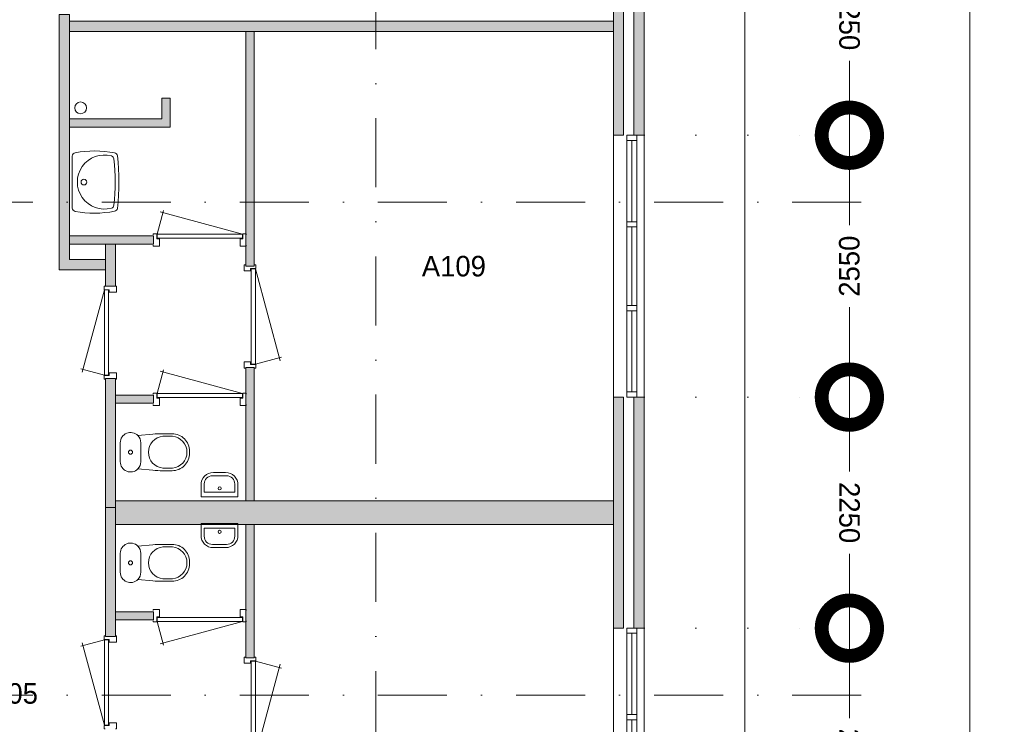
# Model space of a CAD drawing. Header units: millimetres. Extents: x -8493 to 75607, y -3060 to 56340.
# Tile 30 of 35: x 43980 to 53574, y 12409 to 19269. Entities that reach past the tile are written whole.
import ezdxf
from ezdxf.enums import TextEntityAlignment as Align

# ---------------------------------------------------------------- set-up
doc = ezdxf.new("R2010")
doc.units = ezdxf.units.MM
doc.header["$PDMODE"] = 3
doc.header["$PDSIZE"] = 1
doc.linetypes.add('DGN1', pattern=[504.6, 0, -504.6])
doc.linetypes.add('DGN4', pattern=[1345.6, 672.8, -336.4, 0, -336.4])
for name, color, linetype in [('16', 7, 'Continuous'), ('17', 7, 'Continuous'), ('30', 7, 'Continuous'), ('32', 7, 'Continuous'), ('33', 7, 'Continuous'), ('40', 7, 'Continuous'), ('48', 7, 'Continuous'), ('56', 7, 'Continuous'), ('58', 7, 'Continuous'), ('62', 7, 'Continuous')]:
    doc.layers.add(name, color=color, linetype=linetype)
doc.styles.add('dgn003', font='dgn003.shx')
doc.styles.get("Standard").update_dxf_attribs({"font": 'arial.ttf'})
doc.dimstyles.get("Standard").update_dxf_attribs({"dimtxt": 0.18, "dimasz": 0.18, "dimexe": 0.18, "dimexo": 0.0625, "dimgap": 0.09, "dimtad": 0, "dimtih": 1, "dimtoh": 1, "dimdec": 4, "dimzin": 0, "dimdsep": 46, "dimtxsty": 'Standard', "dimcen": 0.09, "dimadec": 0, "dimazin": 0, "dimtfac": 1, "dimtdec": 4, "dimtofl": 0, "dimtmove": 0, "dimatfit": 3, "dimfxl": 1, "dimtolj": 1, "dimtzin": 0, "dimarcsym": 0})

# ---------------------------------------------------------------- blocks, each defined once
blk = doc.blocks.new('830R1043')
at = {"layer": '33', "color": 1, "linetype": 'Continuous', "lineweight": 0}
for p, q in [((-108, -38), (-336.87, -99.32)), ((-108, -868), (-322.82, -66.28))]:
    blk.add_line(p, q, dxfattribs=at)
at = {"layer": '33', "color": 92, "linetype": 'Continuous', "lineweight": 13, "true_color": 0x00e100, "flags": 128}
for points in [[(-100, 0), (-111, 0), (-111, -35), (-61, -35), (-61, -60), (11, -60), (11, 0), (0, 0)], [(-100, -906), (-111, -906), (-111, -871), (-61, -871), (-61, -846), (11, -846), (11, -906), (0, -906)]]:
    blk.add_lwpolyline(points, dxfattribs=at)
at = {"layer": '33', "color": 2, "linetype": 'Continuous', "lineweight": 13, "true_color": 0xf0f000, "flags": 128}
blk.add_lwpolyline([(-108, -868), (-108, -38), (-68, -38), (-68, -868), (-108, -868)], dxfattribs=at)
blk = doc.blocks.new('930L0914')
at = {"layer": '33', "color": 1, "linetype": 'Continuous', "lineweight": 0}
for p, q in [((98, 968), (353.44, 899.56)), ((98, 38), (338.7, 936.31))]:
    blk.add_line(p, q, dxfattribs=at)
at = {"layer": '33', "color": 92, "linetype": 'Continuous', "lineweight": 13, "true_color": 0x00e100, "flags": 128}
for points in [[(90, 1006), (101, 1006), (101, 971), (51, 971), (51, 946), (-11, 946), (-11, 1006), (0, 1006)], [(90, 0), (101, 0), (101, 35), (51, 35), (51, 60), (-11, 60), (-11, 0), (0, 0)]]:
    blk.add_lwpolyline(points, dxfattribs=at)
at = {"layer": '33', "color": 2, "linetype": 'Continuous', "lineweight": 13, "true_color": 0xf0f000, "flags": 128}
blk.add_lwpolyline([(98, 968), (98, 38), (58, 38), (58, 968), (98, 968)], dxfattribs=at)
blk = doc.blocks.new('FT0114')
at = {"layer": '40', "color": 7, "linetype": 'Continuous', "lineweight": 0}
for p, q in [((-180, -135.1), (-180, -20)), ((-180, -20), (180, -20)), ((-148.9, -64.6), (148.9, -64.6)), ((148.9, -64.6), (148.9, -144))]:
    blk.add_line(p, q, dxfattribs=at)
at = {"layer": '40', "color": 7, "linetype": 'Continuous', "lineweight": 0, "flags": 128}
for points in [[(-148.9, -144), (-148.9, -64.6)], [(180, -20), (180, -135.1)], [(68.9, -224), (-68.9, -224)], [(60, -255.1), (-60, -255.1)]]:
    blk.add_lwpolyline(points, dxfattribs=at)
for points in [[(-60, -255.1, -0.414214), (-180, -135.1)], [(-68.9, -224, -0.414214), (-148.9, -144)]]:
    blk.add_lwpolyline(points, format="xyb", dxfattribs=at)
at = {"layer": '40', "color": 7, "linetype": 'Continuous', "lineweight": 0}
blk.add_circle((0.9, -101.1), 15.1, dxfattribs=at)
for centre, radius in [((60, -135.1), 120), ((68.9, -144), 80)]:
    blk.add_arc(centre, radius, 270, 0, dxfattribs=at)
blk = doc.blocks.new('830R1044')
at = {"layer": '33', "color": 1, "linetype": 'Continuous', "lineweight": 0}
for p, q in [((38, -108), (99.32, -336.87)), ((868, -108), (66.28, -322.82))]:
    blk.add_line(p, q, dxfattribs=at)
at = {"layer": '33', "color": 92, "linetype": 'Continuous', "lineweight": 13, "true_color": 0x00e100, "flags": 128}
for points in [[(0, -100), (0, -111), (35, -111), (35, -61), (60, -61), (60, 11), (0, 11), (0, 0)], [(906, -100), (906, -111), (871, -111), (871, -61), (846, -61), (846, 11), (906, 11), (906, 0)]]:
    blk.add_lwpolyline(points, dxfattribs=at)
at = {"layer": '33', "color": 2, "linetype": 'Continuous', "lineweight": 13, "true_color": 0xf0f000, "flags": 128}
blk.add_lwpolyline([(868, -108), (38, -108), (38, -68), (868, -68), (868, -108)], dxfattribs=at)
blk = doc.blocks.new('CLOS0214')
at = {"layer": '40', "color": 7, "linetype": 'Continuous', "lineweight": 0}
for p, q in [((527.8, 155), (435.8, 155)), ((220, -92.5), (220, 92.5)), ((670, -1.1), (670, 0.8)), ((527.8, -155), (435.5, -155))]:
    blk.add_line(p, q, dxfattribs=at)
at = {"layer": '40', "color": 7, "linetype": 'Continuous', "lineweight": 0, "flags": 128}
for points in [[(338.3, -175.7), (191.9, -162), (191.9, -162, -0.674333), (20, -92.5), (20, -92.5), (20, 92.5), (20, 92.5, -0.674333), (191.9, 162), (191.9, 162), (338.3, 175.7), (338.3, 175.7, -0.023285), (431.3, 180), (431.3, 180), (525, 180), (525, 180, -0.414214), (695, 10), (695, 10), (695, -10), (695, -10, -0.414214), (525, -180), (525, -180), (431.3, -180), (431.3, -180, -0.023285), (338.3, -175.7)], [(436.6, -155, -0.917514), (436.6, 155)], [(527.8, 155, -0.917521), (527.8, -155)]]:
    blk.add_lwpolyline(points, format="xyb", dxfattribs=at)
at = {"layer": '40', "color": 7, "linetype": 'Continuous', "lineweight": 0}
blk.add_circle((120, 0), 20, dxfattribs=at)
for centre, start, end in [((120, 92.5), 0, 44.02728), ((120, -92.5), 315.97272, 0)]:
    blk.add_arc(centre, 100, start, end, dxfattribs=at)
blk = doc.blocks.new('830R1045')
at = {"layer": '33', "color": 1, "linetype": 'Continuous', "lineweight": 0}
for p, q in [((38, 108), (99.32, 336.87)), ((868, 108), (66.28, 322.82))]:
    blk.add_line(p, q, dxfattribs=at)
at = {"layer": '33', "color": 92, "linetype": 'Continuous', "lineweight": 13, "true_color": 0x00e100, "flags": 128}
for points in [[(0, 100), (0, 111), (35, 111), (35, 61), (60, 61), (60, -11), (0, -11), (0, 0)], [(906, 100), (906, 111), (871, 111), (871, 61), (846, 61), (846, -11), (906, -11), (906, 0)]]:
    blk.add_lwpolyline(points, dxfattribs=at)
at = {"layer": '33', "color": 2, "linetype": 'Continuous', "lineweight": 13, "true_color": 0xf0f000, "flags": 128}
blk.add_lwpolyline([(868, 108), (38, 108), (38, 68), (868, 68), (868, 108)], dxfattribs=at)
blk = doc.blocks.new('930L0915')
at = {"layer": '33', "color": 1, "linetype": 'Continuous', "lineweight": 0}
for p, q in [((98, -38), (338.7, -936.31)), ((98, -968), (353.44, -899.56))]:
    blk.add_line(p, q, dxfattribs=at)
at = {"layer": '33', "color": 92, "linetype": 'Continuous', "lineweight": 13, "true_color": 0x00e100, "flags": 128}
for points in [[(90, 0), (101, 0), (101, -35), (51, -35), (51, -60), (-11, -60), (-11, 0), (0, 0)], [(90, -1006), (101, -1006), (101, -971), (51, -971), (51, -946), (-11, -946), (-11, -1006), (0, -1006)]]:
    blk.add_lwpolyline(points, dxfattribs=at)
at = {"layer": '33', "color": 2, "linetype": 'Continuous', "lineweight": 13, "true_color": 0xf0f000, "flags": 128}
blk.add_lwpolyline([(98, -968), (98, -38), (58, -38), (58, -968), (98, -968)], dxfattribs=at)
blk = doc.blocks.new('830R1046')
at = {"layer": '33', "color": 1, "linetype": 'Continuous', "lineweight": 0}
for p, q in [((38, 108), (99.32, 336.87)), ((868, 108), (66.28, 322.82))]:
    blk.add_line(p, q, dxfattribs=at)
at = {"layer": '33', "color": 92, "linetype": 'Continuous', "lineweight": 13, "true_color": 0x00e100, "flags": 128}
for points in [[(0, 100), (0, 111), (35, 111), (35, 61), (60, 61), (60, -11), (0, -11), (0, 0)], [(906, 100), (906, 111), (871, 111), (871, 61), (846, 61), (846, -11), (906, -11), (906, 0)]]:
    blk.add_lwpolyline(points, dxfattribs=at)
at = {"layer": '33', "color": 2, "linetype": 'Continuous', "lineweight": 13, "true_color": 0xf0f000, "flags": 128}
blk.add_lwpolyline([(868, 108), (38, 108), (38, 68), (868, 68), (868, 108)], dxfattribs=at)
blk = doc.blocks.new('CLOS0215')
at = {"layer": '40', "color": 7, "linetype": 'Continuous', "lineweight": 0}
for p, q in [((527.8, 155), (435.5, 155)), ((220, 92.5), (220, -92.5)), ((670, 1.1), (670, -0.8)), ((527.8, -155), (435.8, -155))]:
    blk.add_line(p, q, dxfattribs=at)
at = {"layer": '40', "color": 7, "linetype": 'Continuous', "lineweight": 0, "flags": 128}
for points in [[(338.3, 175.7), (191.9, 162), (191.9, 162, 0.674333), (20, 92.5), (20, 92.5), (20, -92.5), (20, -92.5, 0.674333), (191.9, -162), (191.9, -162), (338.3, -175.7), (338.3, -175.7, 0.023285), (431.3, -180), (431.3, -180), (525, -180), (525, -180, 0.414214), (695, -10), (695, -10), (695, 10), (695, 10, 0.414214), (525, 180), (525, 180), (431.3, 180), (431.3, 180, 0.023285), (338.3, 175.7)], [(191.9, 162, -0.194504), (220, 92.5)], [(220, -92.5, -0.194504), (191.9, -162)]]:
    blk.add_lwpolyline(points, format="xyb", dxfattribs=at)
at = {"layer": '40', "color": 7, "linetype": 'Continuous', "lineweight": 0}
blk.add_circle((120, 0), 20, dxfattribs=at)
for centre, start, end in [((450, 0), 94.92635, 265.07365), ((514.4, 0), 274.9259, 85.0741)]:
    blk.add_arc(centre, 155.6, start, end, dxfattribs=at)
blk = doc.blocks.new('FT0115')
at = {"layer": '40', "color": 7, "linetype": 'Continuous', "lineweight": 0}
for p, q in [((-180, 135.1), (-180, 20)), ((148.9, 64.6), (148.9, 144)), ((-180, 20), (180, 20)), ((-148.9, 64.6), (148.9, 64.6))]:
    blk.add_line(p, q, dxfattribs=at)
at = {"layer": '40', "color": 7, "linetype": 'Continuous', "lineweight": 0, "flags": 128}
for points in [[(68.9, 224), (-68.9, 224)], [(60, 255.1), (-60, 255.1)], [(-148.9, 144), (-148.9, 64.6)], [(180, 20), (180, 135.1)]]:
    blk.add_lwpolyline(points, dxfattribs=at)
for points in [[(60, 255.1, -0.414214), (180, 135.1)], [(68.9, 224, -0.414214), (148.9, 144)]]:
    blk.add_lwpolyline(points, format="xyb", dxfattribs=at)
at = {"layer": '40', "color": 7, "linetype": 'Continuous', "lineweight": 0}
blk.add_circle((0.9, 101.1), 15.1, dxfattribs=at)
for centre, radius in [((-60, 135.1), 120), ((-68.9, 144), 80)]:
    blk.add_arc(centre, radius, 90, 180, dxfattribs=at)
blk = doc.blocks.new('WT0115')
at = {"layer": '40', "color": 7, "linetype": 'Continuous', "lineweight": 0}
blk.add_line((20, 253.2), (20, -253.2), dxfattribs=at)
at = {"layer": '40', "color": 7, "linetype": 'Continuous', "lineweight": 0, "flags": 128}
for points in [[(47.3, 285.7, -0.090801), (432.1, 284.5)], [(20, 253.2, -0.363957), (47.3, 285.7)], [(400.8, -254, -1.30637), (400.8, 254)], [(400.8, 254, -0.309671), (425, 225.6)], [(425, 225.6, -0.052773), (425, -225.6)], [(432.1, 284.5, -0.328769), (459, 256)], [(459, 256, -0.059915), (459, -256)], [(47.3, -285.7, -0.363957), (20, -253.2)], [(432.1, -284.5, -0.090801), (47.3, -285.7)], [(425, -225.6, -0.309671), (400.8, -254)], [(459, -256, -0.328769), (432.1, -284.5)]]:
    blk.add_lwpolyline(points, format="xyb", dxfattribs=at)
at = {"layer": '40', "color": 7, "linetype": 'Continuous', "lineweight": 0}
blk.add_circle((133.3, 0), 28.1, dxfattribs=at)
blk = doc.blocks.new('830R1047')
at = {"layer": '33', "color": 1, "linetype": 'Continuous', "lineweight": 0}
for p, q in [((-108, 868), (-322.82, 66.28)), ((-108, 38), (-336.87, 99.32))]:
    blk.add_line(p, q, dxfattribs=at)
at = {"layer": '33', "color": 92, "linetype": 'Continuous', "lineweight": 13, "true_color": 0x00e100, "flags": 128}
for points in [[(-100, 906), (-111, 906), (-111, 871), (-61, 871), (-61, 846), (11, 846), (11, 906), (0, 906)], [(-100, 0), (-111, 0), (-111, 35), (-61, 35), (-61, 60), (11, 60), (11, 0), (0, 0)]]:
    blk.add_lwpolyline(points, dxfattribs=at)
at = {"layer": '33', "color": 2, "linetype": 'Continuous', "lineweight": 13, "true_color": 0xf0f000, "flags": 128}
blk.add_lwpolyline([(-108, 868), (-108, 38), (-68, 38), (-68, 868), (-108, 868)], dxfattribs=at)
blk = doc.blocks.new('_DotSmall')
at = {"color": 0, "linetype": 'ByBlock', "const_width": 0.5}
blk.add_lwpolyline([(-0.0625, 0, 1), (0.0625, 0, 1)], format="xyb", close=True, dxfattribs=at)
blk = doc.blocks.new('*D2940')
at = {"layer": '58', "color": 3, "linetype": 'Continuous', "lineweight": 0, "transparency": 16777216}
for p, q in [((52064.76, 20394.49), (52064.76, 19669.49)), ((52064.76, 18144.49), (52064.76, 18869.49))]:
    blk.add_line(p, q, dxfattribs=at)
at = {"layer": 'Defpoints', "color": 0, "linetype": 'Continuous', "transparency": 16777216}
for p in [(50064.76, 20394.49), (52064.76, 20394.49), (50064.76, 18144.49)]:
    blk.add_point(p, dxfattribs=at)
at = {"layer": '58', "color": 3, "linetype": 'Continuous', "lineweight": 0, "transparency": 16777216, "xscale": 1080, "yscale": 1080, "zscale": 1080}
for p, rotation in [((52064.76, 20394.49), 90), ((52064.76, 18144.49), 270)]:
    blk.add_blockref('_DotSmall', p, dxfattribs=dict(at, rotation=rotation))
at = {"layer": '58', "color": 3, "linetype": 'Continuous', "lineweight": 0, "transparency": 16777216, "insert": (52064.76, 19269.49), "char_height": 200, "attachment_point": 5, "rotation": 270, "style": 'dgn003'}
blk.add_mtext('\\A1;2250', dxfattribs=at)
blk = doc.blocks.new('*D2941')
at = {"layer": '58', "color": 3, "linetype": 'Continuous', "lineweight": 0, "transparency": 16777216}
for p, q in [((52064.76, 18144.49), (52064.76, 17269.49)), ((52064.76, 15594.49), (52064.76, 16469.49))]:
    blk.add_line(p, q, dxfattribs=at)
at = {"layer": 'Defpoints', "color": 0, "linetype": 'Continuous', "transparency": 16777216}
for p in [(50064.76, 18144.49), (50064.76, 15594.49), (52064.76, 15594.49)]:
    blk.add_point(p, dxfattribs=at)
at = {"layer": '58', "color": 3, "linetype": 'Continuous', "lineweight": 0, "transparency": 16777216, "xscale": 1080, "yscale": 1080, "zscale": 1080}
for p, rotation in [((52064.76, 18144.49), 90), ((52064.76, 15594.49), 270)]:
    blk.add_blockref('_DotSmall', p, dxfattribs=dict(at, rotation=rotation))
at = {"layer": '58', "color": 3, "linetype": 'Continuous', "lineweight": 0, "transparency": 16777216, "insert": (52064.76, 16869.49), "char_height": 200, "attachment_point": 5, "rotation": 90, "style": 'dgn003'}
blk.add_mtext('\\A1;2550', dxfattribs=at)
blk = doc.blocks.new('*D2942')
at = {"layer": '58', "color": 3, "linetype": 'Continuous', "lineweight": 0, "transparency": 16777216}
for p, q in [((52064.76, 15594.49), (52064.76, 14869.49)), ((52064.76, 13344.49), (52064.76, 14069.49))]:
    blk.add_line(p, q, dxfattribs=at)
at = {"layer": 'Defpoints', "color": 0, "linetype": 'Continuous', "transparency": 16777216}
for p in [(50064.76, 15594.49), (52064.76, 15594.49), (50064.76, 13344.49)]:
    blk.add_point(p, dxfattribs=at)
at = {"layer": '58', "color": 3, "linetype": 'Continuous', "lineweight": 0, "transparency": 16777216, "xscale": 1080, "yscale": 1080, "zscale": 1080}
for p, rotation in [((52064.76, 15594.49), 90), ((52064.76, 13344.49), 270)]:
    blk.add_blockref('_DotSmall', p, dxfattribs=dict(at, rotation=rotation))
at = {"layer": '58', "color": 3, "linetype": 'Continuous', "lineweight": 0, "transparency": 16777216, "insert": (52064.76, 14469.49), "char_height": 200, "attachment_point": 5, "rotation": 270, "style": 'dgn003'}
blk.add_mtext('\\A1;2250', dxfattribs=at)
blk = doc.blocks.new('*D2943')
at = {"layer": '58', "color": 3, "linetype": 'Continuous', "lineweight": 0, "transparency": 16777216}
for p, q in [((52064.76, 13344.49), (52064.76, 12469.49)), ((52064.76, 10794.49), (52064.76, 11669.49))]:
    blk.add_line(p, q, dxfattribs=at)
at = {"layer": 'Defpoints', "color": 0, "linetype": 'Continuous', "transparency": 16777216}
for p in [(50064.76, 13344.49), (52064.76, 13344.49), (50064.76, 10794.49)]:
    blk.add_point(p, dxfattribs=at)
at = {"layer": '58', "color": 3, "linetype": 'Continuous', "lineweight": 0, "transparency": 16777216, "xscale": 1080, "yscale": 1080, "zscale": 1080}
for p, rotation in [((52064.76, 13344.49), 90), ((52064.76, 10794.49), 270)]:
    blk.add_blockref('_DotSmall', p, dxfattribs=dict(at, rotation=rotation))
at = {"layer": '58', "color": 3, "linetype": 'Continuous', "lineweight": 0, "transparency": 16777216, "insert": (52064.76, 12069.49), "char_height": 200, "attachment_point": 5, "rotation": 270, "style": 'dgn003'}
blk.add_mtext('\\A1;2550', dxfattribs=at)
blk = doc.blocks.new('*D2877')
at = {"layer": '58', "color": 3, "linetype": 'Continuous', "lineweight": 0, "transparency": 16777216}
for p, q in [((53236.8, 43384.5), (53236.8, 24510.4)), ((53236.8, 4684.5), (53236.8, 23558.6))]:
    blk.add_line(p, q, dxfattribs=at)
at = {"layer": 'Defpoints', "color": 0, "linetype": 'Continuous', "transparency": 16777216}
for p in [(51045, 43384.5), (51045, 4684.5), (53236.8, 4684.5)]:
    blk.add_point(p, dxfattribs=at)
at = {"layer": '58', "color": 3, "linetype": 'Continuous', "lineweight": 0, "transparency": 16777216, "xscale": 1080, "yscale": 1080, "zscale": 1080}
for p, rotation in [((53236.8, 43384.5), 90), ((53236.8, 4684.5), 270)]:
    blk.add_blockref('_DotSmall', p, dxfattribs=dict(at, rotation=rotation))
at = {"layer": '58', "color": 3, "linetype": 'Continuous', "lineweight": 0, "transparency": 16777216, "insert": (53236.8, 24034.5), "char_height": 200, "attachment_point": 5, "rotation": 90, "style": 'dgn003'}
blk.add_mtext('\\A1;38700', dxfattribs=at)

msp = doc.modelspace()

# ---------------------------------------------------------------- hatches: boundary and pattern name
at = {"layer": '16'}
for points in [[(49964.76, 18144.49), (49964.76, 20394.49), (50064.76, 20394.49), (50064.76, 18144.49)], [(49964.76, 13344.49), (49964.76, 15594.49), (50064.76, 15594.49), (50064.76, 13344.49)]]:
    msp.add_hatch(color=7, dxfattribs=at).paths.add_polyline_path(points)
at = {"layer": '62'}
for color, points in [(9, [(49764.76, 18144.49), (49764.76, 20394.49), (49864.76, 20394.49), (49864.76, 18144.49)]), (7, [(44364.76, 19319.49), (44464.76, 19319.49), (44464.76, 16934.49), (44814.76, 16934.49), (44814.76, 16834.49), (44364.76, 16834.49)]), (9, [(49764.76, 19154.49), (44464.76, 19154.49), (44464.76, 19254.49), (49764.76, 19254.49)]), (9, [(46184.76, 19154.49), (46184.76, 16869.49), (46264.76, 16869.49), (46264.76, 19154.49)]), (9, [(45364.76, 18504.49), (45444.76, 18504.49), (45444.76, 18224.49), (44464.76, 18224.49), (44464.76, 18304.49), (45364.76, 18304.49)]), (9, [(45284.76, 17164.49), (45284.76, 17084.49), (44464.76, 17084.49), (44464.76, 17164.49)]), (7, [(44914.76, 17084.49), (44914.76, 16674.49), (44814.76, 16674.49), (44814.76, 17084.49)]), (9, [(46184.76, 15884.49), (46184.76, 14584.49), (46264.76, 14584.49), (46264.76, 15884.49)]), (7, [(44914.76, 15774.49), (44914.76, 14519.49), (44814.76, 14519.49), (44814.76, 15774.49)]), (9, [(45284.76, 15614.49), (45284.76, 15534.49), (44914.76, 15534.49), (44914.76, 15614.49)]), (9, [(49764.76, 13344.49), (49764.76, 15594.49), (49864.76, 15594.49), (49864.76, 13344.49)]), (9, [(44914.76, 14584.49), (49764.76, 14584.49), (49764.76, 14354.49), (44914.76, 14354.49)]), (7, [(44914.76, 13264.49), (44914.76, 14519.49), (44814.76, 14519.49), (44814.76, 13264.49)]), (9, [(46184.76, 13054.49), (46184.76, 14354.49), (46264.76, 14354.49), (46264.76, 13054.49)]), (9, [(45284.76, 13424.49), (45284.76, 13504.49), (44914.76, 13504.49), (44914.76, 13424.49)])]:
    msp.add_hatch(color=color, dxfattribs=at).paths.add_polyline_path(points)

# ---------------------------------------------------------------- linework, layer by layer
at = {"layer": '16', "color": 92, "linetype": 'Continuous', "lineweight": 0, "true_color": 0x00e100, "flags": 128}
for points in [[(49764.76, 18144.49), (49764.76, 20394.49), (49864.76, 20394.49), (49864.76, 18144.49), (49764.76, 18144.49)], [(49964.76, 18144.49), (49964.76, 20394.49), (50064.76, 20394.49), (50064.76, 18144.49), (49964.76, 18144.49)], [(44364.76, 19319.49), (44364.76, 16834.49), (44814.76, 16834.49), (44814.76, 16934.49), (44464.76, 16934.49), (44464.76, 19319.49), (44364.76, 19319.49)], [(46184.76, 16869.49), (46184.76, 19154.49), (46264.76, 19154.49), (46264.76, 16869.49), (46184.76, 16869.49)], [(44464.76, 18304.49), (45364.76, 18304.49), (45364.76, 18504.49), (45444.76, 18504.49), (45444.76, 18224.49), (44464.76, 18224.49), (44464.76, 18304.49)], [(44464.76, 17164.49), (44464.76, 17084.49), (45284.76, 17084.49), (45284.76, 17164.49), (44464.76, 17164.49)], [(44814.76, 17084.49), (44814.76, 16674.49), (44914.76, 16674.49), (44914.76, 17084.49), (44814.76, 17084.49)], [(46184.76, 14584.49), (46184.76, 15884.49), (46264.76, 15884.49), (46264.76, 14584.49), (46184.76, 14584.49)], [(44814.76, 15774.49), (44814.76, 14519.49), (44914.76, 14519.49), (44914.76, 15774.49), (44814.76, 15774.49)], [(44914.76, 15614.49), (44914.76, 15534.49), (45284.76, 15534.49), (45284.76, 15614.49), (44914.76, 15614.49)], [(49764.76, 13344.49), (49764.76, 15594.49), (49864.76, 15594.49), (49864.76, 13344.49), (49764.76, 13344.49)], [(49964.76, 13344.49), (49964.76, 15594.49), (50064.76, 15594.49), (50064.76, 13344.49), (49964.76, 13344.49)], [(44814.76, 13264.49), (44814.76, 14519.49), (44914.76, 14519.49), (44914.76, 13264.49), (44814.76, 13264.49)], [(46184.76, 14354.49), (46184.76, 13054.49), (46264.76, 13054.49), (46264.76, 14354.49), (46184.76, 14354.49)], [(44914.76, 13424.49), (44914.76, 13504.49), (45284.76, 13504.49), (45284.76, 13424.49), (44914.76, 13424.49)]]:
    msp.add_lwpolyline(points, dxfattribs=at)
at = {"layer": '16', "color": 7, "linetype": 'Continuous', "lineweight": 0, "flags": 128}
for points in [[(49964.76, 18144.49), (49964.76, 20394.49), (50064.76, 20394.49), (50064.76, 18144.49), (49964.76, 18144.49)], [(49964.76, 13344.49), (49964.76, 15594.49), (50064.76, 15594.49), (50064.76, 13344.49), (49964.76, 13344.49)]]:
    msp.add_lwpolyline(points, dxfattribs=at)
at = {"layer": '17', "color": 92, "linetype": 'Continuous', "lineweight": 0, "true_color": 0x00e100, "flags": 128}
for points in [[(44464.76, 19154.49), (49764.76, 19154.49), (49764.76, 19254.49), (44464.76, 19254.49), (44464.76, 19154.49)], [(44914.76, 14584.49), (44914.76, 14354.49), (49764.76, 14354.49), (49764.76, 14584.49), (44914.76, 14584.49)]]:
    msp.add_lwpolyline(points, dxfattribs=at)
at = {"layer": '30', "color": 3, "linetype": 'Continuous', "lineweight": 0}
for p, q in [((49764.76, 15594.49), (49764.76, 18144.49)), ((50064.76, 15594.49), (50064.76, 18144.49)), ((49764.76, 13344.49), (49764.76, 10794.49)), ((50064.76, 13344.49), (50064.76, 10794.49))]:
    msp.add_line(p, q, dxfattribs=at)
at = {"layer": '32', "color": 3, "linetype": 'Continuous', "lineweight": 0}
for p, q in [((49994.76, 15644.49), (49994.76, 18144.49)), ((49894.76, 18094.49), (49894.76, 15644.49)), ((49944.76, 17302.83), (49944.76, 18094.49)), ((49944.76, 16486.16), (49944.76, 17252.83)), ((49944.76, 15644.49), (49944.76, 16436.16)), ((49894.76, 15644.49), (49994.76, 15644.49)), ((49894.76, 10844.49), (49894.76, 13294.49)), ((49894.76, 13294.49), (49994.76, 13294.49)), ((49944.76, 13294.49), (49944.76, 12502.82)), ((49994.76, 13294.49), (49994.76, 10794.49)), ((49944.76, 12452.82), (49944.76, 11686.15))]:
    msp.add_line(p, q, dxfattribs=at)
at = {"layer": '32', "color": 3, "linetype": 'Continuous', "lineweight": 0, "flags": 128}
for points in [[(49994.76, 18094.49), (49994.76, 18144.49), (49894.76, 18144.49), (49894.76, 18094.49), (49994.76, 18094.49)], [(49994.76, 17252.83), (49994.76, 17302.83), (49894.76, 17302.83), (49894.76, 17252.83), (49994.76, 17252.83)], [(49994.76, 16436.16), (49994.76, 16486.16), (49894.76, 16486.16), (49894.76, 16436.16), (49994.76, 16436.16)], [(49994.76, 15594.49), (49994.76, 15644.49), (49894.76, 15644.49), (49894.76, 15594.49), (49994.76, 15594.49)], [(49994.76, 13344.49), (49994.76, 13294.49), (49894.76, 13294.49), (49894.76, 13344.49), (49994.76, 13344.49)], [(49994.76, 12502.82), (49994.76, 12452.82), (49894.76, 12452.82), (49894.76, 12502.82), (49994.76, 12502.82)]]:
    msp.add_lwpolyline(points, dxfattribs=at)
at = {"layer": '40', "color": 3, "linetype": 'Continuous', "lineweight": 0}
msp.add_circle((44573.36, 18411.25), 57.46, dxfattribs=at)
at = {"layer": '56', "color": 3, "linetype": 'DGN4', "lineweight": 0}
for p, q in [((47449.76, 55989.76), (47449.76, 547.85)), ((52180.43, 17492.77), (-3616.95, 17492.77)), ((52180.43, 12692.77), (-3616.95, 12692.77))]:
    msp.add_line(p, q, dxfattribs=at)
at = {"layer": '58', "color": 3, "linetype": 'Continuous', "lineweight": 0}
msp.add_line((51044.98, 4684.49), (51044.98, 43384.49), dxfattribs=at)
at = {"layer": '58', "color": 3, "linetype": 'DGN1', "lineweight": 0}
for p, q in [((50064.76, 18144.49), (52064.76, 18144.49)), ((50064.76, 15594.49), (52064.76, 15594.49)), ((50064.76, 13344.49), (52064.76, 13344.49))]:
    msp.add_line(p, q, dxfattribs=at)
at = {"layer": '62', "color": 9, "linetype": 'Continuous', "lineweight": 0, "flags": 128}
for points in [[(49764.76, 18144.49), (49764.76, 20394.49), (49864.76, 20394.49), (49864.76, 18144.49), (49764.76, 18144.49)], [(49764.76, 19154.49), (44464.76, 19154.49), (44464.76, 19254.49), (49764.76, 19254.49), (49764.76, 19154.49)], [(46184.76, 19154.49), (46184.76, 16869.49), (46264.76, 16869.49), (46264.76, 19154.49), (46184.76, 19154.49)], [(45364.76, 18504.49), (45444.76, 18504.49), (45444.76, 18224.49), (44464.76, 18224.49), (44464.76, 18304.49), (45364.76, 18304.49), (45364.76, 18504.49)], [(45284.76, 17164.49), (45284.76, 17084.49), (44464.76, 17084.49), (44464.76, 17164.49), (45284.76, 17164.49)], [(46184.76, 15884.49), (46184.76, 14584.49), (46264.76, 14584.49), (46264.76, 15884.49), (46184.76, 15884.49)], [(45284.76, 15614.49), (45284.76, 15534.49), (44914.76, 15534.49), (44914.76, 15614.49), (45284.76, 15614.49)], [(49764.76, 13344.49), (49764.76, 15594.49), (49864.76, 15594.49), (49864.76, 13344.49), (49764.76, 13344.49)], [(44914.76, 14584.49), (49764.76, 14584.49), (49764.76, 14354.49), (44914.76, 14354.49), (44914.76, 14584.49)], [(46184.76, 13054.49), (46184.76, 14354.49), (46264.76, 14354.49), (46264.76, 13054.49), (46184.76, 13054.49)], [(45284.76, 13424.49), (45284.76, 13504.49), (44914.76, 13504.49), (44914.76, 13424.49), (45284.76, 13424.49)]]:
    msp.add_lwpolyline(points, dxfattribs=at)
at = {"layer": '62', "color": 7, "linetype": 'Continuous', "lineweight": 0, "flags": 128}
for points in [[(44364.76, 19319.49), (44464.76, 19319.49), (44464.76, 16934.49), (44814.76, 16934.49), (44814.76, 16834.49), (44364.76, 16834.49), (44364.76, 19319.49)], [(44914.76, 17084.49), (44914.76, 16674.49), (44814.76, 16674.49), (44814.76, 17084.49), (44914.76, 17084.49)], [(44914.76, 15774.49), (44914.76, 14519.49), (44814.76, 14519.49), (44814.76, 15774.49), (44914.76, 15774.49)], [(44914.76, 13264.49), (44914.76, 14519.49), (44814.76, 14519.49), (44814.76, 13264.49), (44914.76, 13264.49)]]:
    msp.add_lwpolyline(points, dxfattribs=at)

# ---------------------------------------------------------------- block references
at = {"color": 7, "linetype": 'Continuous', "lineweight": 0}
for name, p in [('WT0115', (44472.62, 17688.63)), ('830R1045', (45281.68, 17074.31)), ('930L0915', (46178.79, 16882.72)), ('830R1047', (44912.86, 15769.78)), ('830R1046', (45281.67, 15522.89)), ('CLOS0215', (44939.66, 15058)), ('FT0115', (45926.8, 14604.92)), ('FT0114', (45926.8, 14384.06)), ('CLOS0214', (44939.66, 13980.98)), ('830R1044', (45281.67, 13516.09)), ('830R1043', (44912.86, 13269.2)), ('930L0914', (46178.79, 12056.26))]:
    msp.add_blockref(name, p, dxfattribs=at)

# ---------------------------------------------------------------- texts
at = {"layer": '48', "color": 7, "linetype": 'Continuous', "lineweight": 0, "style": 'dgn003'}
for s, p in [('A109', (48210.63, 16869.83)), ('A105', (43845.39, 12709.17))]:
    msp.add_text(s, height=200, dxfattribs=at).set_placement(p, align=Align.MIDDLE_CENTER)

# ---------------------------------------------------------------- dimensions: what is measured, and where the dimension line sits
at = {"layer": '58', "color": 3, "linetype": 'Continuous', "lineweight": 0}
for base, p1, p2, angle, picture, middle, turn in [((53236.81, 4684.49), (51044.98, 43384.49), (51044.98, 4684.49), 90, '*D2877', (53236.81, 24034.49), 90), ((52064.76, 20394.49), (50064.76, 18144.49), (50064.76, 20394.49), 270, '*D2940', (52064.76, 19269.49), 270), ((52064.76, 15594.49), (50064.76, 18144.49), (50064.76, 15594.49), 90, '*D2941', (52064.76, 16869.49), 90), ((52064.76, 15594.49), (50064.76, 13344.49), (50064.76, 15594.49), 270, '*D2942', (52064.76, 14469.49), 270), ((52064.76, 13344.49), (50064.76, 10794.49), (50064.76, 13344.49), 270, '*D2943', (52064.76, 12069.49), 270)]:
    dim = msp.add_linear_dim(base=base, p1=p1, p2=p2, angle=angle, dimstyle='Standard', override={"dimscale": 1, "dimtxt": 200, "dimasz": 1080, "dimexe": 0, "dimexo": 0, "dimgap": 100, "dimtad": 1, "dimjust": 0, "dimtih": 0, "dimtoh": 0, "dimdec": 0, "dimlfac": 1, "dimzin": 11, "dimdsep": 46, "dimlunit": 2, "dimpost": '<>', "dimtxsty": 'dgn003', "dimblk1": 'DotSmall', "dimblk2": 'DotSmall', "dimsah": 1, "dimcen": 0, "dimse1": 1, "dimse2": 1, "dimclrd": 3, "dimclre": 3, "dimclrt": 3, "dimtol": 0, "dimtix": 1, "dimtofl": 1, "dimatfit": 3, "dimfrac": 1, "dimtolj": 1, "dimlwd": 0, "dimlwe": 0}, dxfattribs=at)
    dim.commit()
    dim.dimension.update_dxf_attribs({"geometry": picture, "text_midpoint": middle, "text_rotation": turn})

doc.saveas('drawing.dxf')
